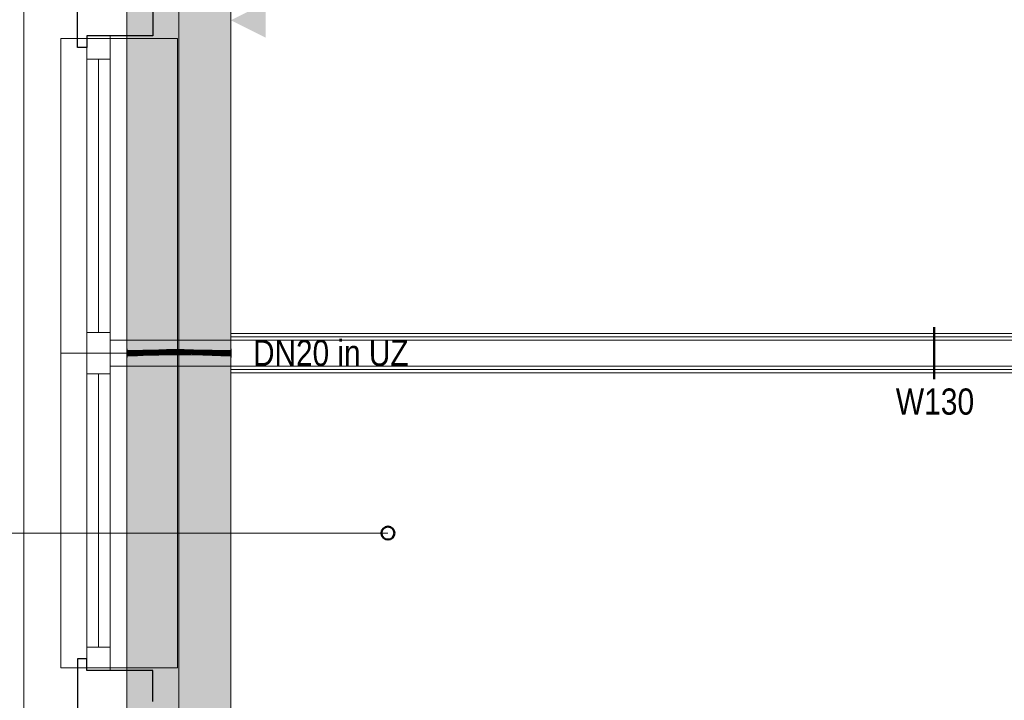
# Model space of a CAD drawing. Extents: x -1920 to 300, y 62 to 656.
# Tile 44 of 60: x -1822 to -1784, y 381 to 407. Entities that reach past the tile are written whole.
import ezdxf
from ezdxf.lldxf.tags import DXFTag

# ---------------------------------------------------------------- set-up
doc = ezdxf.new("R2010")
doc.units = 0
doc.layers.get('0').update_dxf_attribs({"lineweight": 35})
for name, color, linetype, lineweight, true_color in [('00 -Bauelemente -Dämmung innen', 7, 'Continuous', 9, 0xff7fe6), ('00 -Bauelemente -Gipskarton', 7, 'Continuous', 9, 0xff7fe6), ('00_Beschriftung UZ', 3, 'Continuous', 13, 0x00ff00), ('30 -33 Aussenwände- 7 Fassade_ Elemente', 7, 'Continuous', 9, 0x00aacc), ('30 -34 Innenwände- 2 nichttragend', 7, 'Continuous', 18, 0xff7fe6), ('30 -35 Decken- 1 Konstruktion-Träger- Stahlbeton', 7, 'grob-A06G9HJG8I', 13, 0x33aa00), ('70 -75 Raumstempel-2 Verweislinie', 1, 'Continuous', 9, 0xff0000), ('E_Leerrohr 20', 7, 'Continuous', 13, 0xcc0099), ('E_Leerrohr 20-Shading', 7, 'Continuous', 13, 0xcc0099)]:
    doc.layers.add(name, color=color, linetype=linetype, lineweight=lineweight, true_color=true_color)
for name, color, linetype, lineweight in [('70 -71 Achsen- 1 Gebäudeachsen', 7, 'STRICHPUNKT2-A06G9HJF8I', 18), ('70 -75 Raumstempel- 3 Wandstempel', 7, 'Continuous', 50), ('Detailelementbeschriftung', 7, 'Continuous', 9)]:
    doc.layers.add(name, color=color, linetype=linetype, lineweight=lineweight)
doc.layers.add('iwb_Schraffur_Unterzug', color=7, linetype='Continuous', lineweight=5, true_color=0xffffcc, plot=False)
doc.styles.get("Standard").update_dxf_attribs({"font": 'ARIALN.TTF'})
tags = doc.linetypes.add('grob-A06G9HJG8I', pattern=[14, 3, -8, 3]).pattern_tags.tags
tags[8:9] = [DXFTag(74, 4), DXFTag(75, 0), DXFTag(340, '0'), DXFTag(46, 0.0), DXFTag(50, 0.0), DXFTag(44, 0.0), DXFTag(45, 0.0)]
tags[6:7] = [DXFTag(74, 4), DXFTag(75, 0), DXFTag(340, '0'), DXFTag(46, 0.0), DXFTag(50, 0.0), DXFTag(44, 0.0), DXFTag(45, 0.0)]
tags[4:5] = [DXFTag(74, 4), DXFTag(75, 0), DXFTag(340, '0'), DXFTag(46, 0.0), DXFTag(50, 0.0), DXFTag(44, 0.0), DXFTag(45, 0.0)]
tags = doc.linetypes.add('STRICHPUNKT2', pattern=[12.7, 6.35, -3.175, 0, -3.175]).pattern_tags.tags
tags[10:11] = [DXFTag(74, 4), DXFTag(75, 0), DXFTag(340, '0'), DXFTag(46, 0.0), DXFTag(50, 0.0), DXFTag(44, 0.0), DXFTag(45, 0.0)]
tags[8:9] = [DXFTag(74, 4), DXFTag(75, 0), DXFTag(340, '0'), DXFTag(46, 0.0), DXFTag(50, 0.0), DXFTag(44, 0.0), DXFTag(45, 0.0)]
tags[6:7] = [DXFTag(74, 4), DXFTag(75, 0), DXFTag(340, '0'), DXFTag(46, 0.0), DXFTag(50, 0.0), DXFTag(44, 0.0), DXFTag(45, 0.0)]
tags[4:5] = [DXFTag(74, 4), DXFTag(75, 0), DXFTag(340, '0'), DXFTag(46, 0.0), DXFTag(50, 0.0), DXFTag(44, 0.0), DXFTag(45, 0.0)]
tags = doc.linetypes.add('STRICHPUNKT2-A06G9HJF8I', pattern=[12.7, 6.35, -3.175, 0, -3.175]).pattern_tags.tags
tags[10:11] = [DXFTag(74, 4), DXFTag(75, 0), DXFTag(340, '0'), DXFTag(46, 0.0), DXFTag(50, 0.0), DXFTag(44, 0.0), DXFTag(45, 0.0)]
tags[8:9] = [DXFTag(74, 4), DXFTag(75, 0), DXFTag(340, '0'), DXFTag(46, 0.0), DXFTag(50, 0.0), DXFTag(44, 0.0), DXFTag(45, 0.0)]
tags[6:7] = [DXFTag(74, 4), DXFTag(75, 0), DXFTag(340, '0'), DXFTag(46, 0.0), DXFTag(50, 0.0), DXFTag(44, 0.0), DXFTag(45, 0.0)]
tags[4:5] = [DXFTag(74, 4), DXFTag(75, 0), DXFTag(340, '0'), DXFTag(46, 0.0), DXFTag(50, 0.0), DXFTag(44, 0.0), DXFTag(45, 0.0)]

# ---------------------------------------------------------------- blocks, each defined once
blk = doc.blocks.new('Shading-A06G9GYZ8I', base_point=(-1816.303, 394.403))
at = {"layer": 'E_Leerrohr 20-Shading', "color": 223, "true_color": 0xc67fb4}
for points in [[(-1817.521, 394.466), (-1817.522, 394.495), (-1817.825, 394.465), (-1817.825, 394.492)], [(-1817.825, 394.464), (-1817.825, 394.463), (-1817.521, 394.466)], [(-1817.825, 394.292), (-1817.519, 394.297), (-1817.825, 394.322), (-1817.519, 394.324)], [(-1817.218, 394.473), (-1817.219, 394.502), (-1817.521, 394.466), (-1817.522, 394.495)], [(-1817.521, 394.466), (-1817.218, 394.472), (-1817.521, 394.466), (-1817.218, 394.473)], [(-1817.214, 394.302), (-1817.214, 394.331), (-1817.519, 394.295), (-1817.519, 394.324)], [(-1816.914, 394.481), (-1816.915, 394.511), (-1817.218, 394.472), (-1817.219, 394.502)], [(-1816.909, 394.311), (-1816.91, 394.34), (-1817.214, 394.302), (-1817.214, 394.331)], [(-1816.915, 394.511), (-1816.914, 394.481), (-1816.694, 394.517), (-1816.694, 394.509)], [(-1816.694, 394.509), (-1816.914, 394.481), (-1816.694, 394.488)], [(-1816.909, 394.311), (-1816.692, 394.317), (-1816.91, 394.34), (-1816.693, 394.346)], [(-1816.694, 394.509), (-1816.61, 394.52), (-1816.694, 394.517)], [(-1816.609, 394.493), (-1816.61, 394.52), (-1816.694, 394.489), (-1816.694, 394.509)], [(-1816.609, 394.491), (-1816.609, 394.493), (-1816.694, 394.488), (-1816.694, 394.489)], [(-1816.694, 394.488), (-1816.609, 394.49), (-1816.609, 394.491)], [(-1816.693, 394.346), (-1816.693, 394.334), (-1816.606, 394.349), (-1816.605, 394.339)], [(-1816.693, 394.334), (-1816.692, 394.317), (-1816.605, 394.339), (-1816.605, 394.32)], [(-1816.305, 394.506), (-1816.305, 394.527), (-1816.609, 394.493), (-1816.61, 394.52)], [(-1816.609, 394.491), (-1816.305, 394.5), (-1816.609, 394.493), (-1816.305, 394.506)], [(-1816.609, 394.49), (-1816.305, 394.498), (-1816.609, 394.491), (-1816.305, 394.5)], [(-1816.302, 394.352), (-1816.302, 394.356), (-1816.605, 394.339), (-1816.606, 394.349)], [(-1816.605, 394.32), (-1816.301, 394.327), (-1816.605, 394.339), (-1816.302, 394.352)], [(-1815.999, 394.512), (-1815.999, 394.531), (-1816.305, 394.506), (-1816.305, 394.527)], [(-1816.305, 394.5), (-1815.999, 394.506), (-1816.305, 394.506), (-1815.999, 394.512)], [(-1816.305, 394.498), (-1815.999, 394.502), (-1816.305, 394.5), (-1815.999, 394.506)], [(-1815.999, 394.358), (-1815.999, 394.36), (-1816.302, 394.352), (-1816.302, 394.356)], [(-1816.301, 394.327), (-1815.999, 394.331), (-1816.302, 394.352), (-1815.999, 394.358)], [(-1815.999, 394.512), (-1815.816, 394.511), (-1815.999, 394.531), (-1815.816, 394.53)], [(-1815.999, 394.506), (-1815.636, 394.505), (-1815.999, 394.512), (-1815.636, 394.51)], [(-1815.999, 394.502), (-1815.636, 394.5), (-1815.999, 394.506), (-1815.636, 394.505)], [(-1815.999, 394.36), (-1815.999, 394.358), (-1815.819, 394.359), (-1815.819, 394.357)], [(-1815.999, 394.358), (-1815.999, 394.331), (-1815.819, 394.357), (-1815.819, 394.33)], [(-1815.819, 394.359), (-1815.819, 394.357), (-1815.637, 394.357), (-1815.637, 394.355)], [(-1815.637, 394.359), (-1815.819, 394.359), (-1815.637, 394.357), (-1815.819, 394.359)], [(-1815.819, 394.357), (-1815.819, 394.33), (-1815.637, 394.355), (-1815.638, 394.329)], [(-1815.816, 394.511), (-1815.636, 394.51), (-1815.816, 394.53), (-1815.635, 394.529)], [(-1815.638, 394.329), (-1815.276, 394.323), (-1815.637, 394.355), (-1815.276, 394.345)], [(-1815.276, 394.345), (-1815.276, 394.352), (-1815.637, 394.355), (-1815.637, 394.359)], [(-1815.273, 394.498), (-1815.272, 394.523), (-1815.636, 394.51), (-1815.635, 394.529)], [(-1815.636, 394.505), (-1815.273, 394.497), (-1815.636, 394.51), (-1815.273, 394.498)], [(-1815.636, 394.5), (-1815.273, 394.493), (-1815.636, 394.505), (-1815.273, 394.497)], [(-1814.915, 394.313), (-1814.914, 394.342), (-1815.276, 394.323), (-1815.276, 394.352)], [(-1814.91, 394.486), (-1814.909, 394.513), (-1815.273, 394.497), (-1815.272, 394.523)], [(-1815.273, 394.497), (-1815.273, 394.493), (-1815.208, 394.495), (-1815.023, 394.487)], [(-1815.208, 394.495), (-1815.055, 394.488), (-1814.91, 394.486), (-1814.91, 394.484)], [(-1814.552, 394.303), (-1814.551, 394.333), (-1814.915, 394.313), (-1814.914, 394.342)], [(-1814.548, 394.475), (-1814.547, 394.503), (-1814.91, 394.486), (-1814.909, 394.513)], [(-1814.91, 394.484), (-1814.548, 394.474), (-1814.91, 394.486), (-1814.548, 394.475)], [(-1814.189, 394.296), (-1814.188, 394.325), (-1814.552, 394.303), (-1814.551, 394.333)], [(-1814.186, 394.466), (-1814.186, 394.496), (-1814.548, 394.475), (-1814.547, 394.503)], [(-1814.548, 394.474), (-1814.186, 394.466), (-1814.548, 394.475)], [(-1813.825, 394.292), (-1813.825, 394.322), (-1814.189, 394.296), (-1814.188, 394.325)], [(-1813.825, 394.463), (-1813.825, 394.492), (-1814.186, 394.466), (-1814.186, 394.496)], [(-1817.825, 394.292), (-1817.519, 394.295), (-1817.519, 394.297)]]:
    blk.add_solid(points, dxfattribs=at)
at = {"layer": 'E_Leerrohr 20-Shading', "color": 231, "true_color": 0xe17fc9}
for points in [[(-1817.52, 394.395), (-1817.521, 394.466), (-1817.825, 394.392), (-1817.825, 394.463)], [(-1817.667, 394.393), (-1817.52, 394.395), (-1817.825, 394.392)], [(-1817.825, 394.39), (-1817.667, 394.393), (-1817.825, 394.392)], [(-1817.825, 394.39), (-1817.825, 394.388), (-1817.731, 394.392), (-1817.646, 394.391)], [(-1817.586, 394.376), (-1817.646, 394.391), (-1817.825, 394.378), (-1817.825, 394.388)], [(-1817.52, 394.359), (-1817.586, 394.376), (-1817.825, 394.363), (-1817.825, 394.378)], [(-1817.825, 394.363), (-1817.825, 394.322), (-1817.52, 394.359), (-1817.519, 394.324)], [(-1817.731, 394.392), (-1817.646, 394.391), (-1817.667, 394.393), (-1817.553, 394.393)], [(-1817.553, 394.393), (-1817.52, 394.394), (-1817.667, 394.393), (-1817.52, 394.395)], [(-1817.52, 394.394), (-1817.646, 394.391), (-1817.52, 394.391)], [(-1817.52, 394.391), (-1817.646, 394.391), (-1817.52, 394.376), (-1817.586, 394.376)], [(-1817.586, 394.376), (-1817.52, 394.359), (-1817.52, 394.376)], [(-1817.216, 394.402), (-1817.218, 394.472), (-1817.52, 394.395), (-1817.521, 394.466)], [(-1817.216, 394.395), (-1817.216, 394.402), (-1817.52, 394.393), (-1817.52, 394.394)], [(-1817.216, 394.402), (-1817.216, 394.402), (-1817.52, 394.394), (-1817.52, 394.395)], [(-1817.216, 394.386), (-1817.216, 394.395), (-1817.52, 394.391), (-1817.52, 394.393)], [(-1817.216, 394.386), (-1817.52, 394.391), (-1817.215, 394.373), (-1817.52, 394.376)], [(-1817.52, 394.376), (-1817.52, 394.359), (-1817.215, 394.373), (-1817.215, 394.355)], [(-1817.52, 394.359), (-1817.519, 394.324), (-1817.215, 394.355), (-1817.214, 394.331)], [(-1816.912, 394.411), (-1816.914, 394.481), (-1817.216, 394.402), (-1817.218, 394.472)], [(-1817.216, 394.401), (-1817.067, 394.396), (-1816.912, 394.411), (-1816.911, 394.398)], [(-1817.216, 394.401), (-1816.912, 394.411), (-1817.216, 394.402)], [(-1817.067, 394.396), (-1817.216, 394.401), (-1817.216, 394.395)], [(-1816.911, 394.392), (-1817.067, 394.396), (-1817.216, 394.386), (-1817.216, 394.395)], [(-1816.911, 394.392), (-1817.216, 394.386), (-1816.911, 394.38)], [(-1816.911, 394.38), (-1817.216, 394.386), (-1816.911, 394.369), (-1817.215, 394.373)], [(-1817.215, 394.373), (-1817.215, 394.355), (-1816.911, 394.369), (-1816.91, 394.35)], [(-1817.214, 394.331), (-1816.91, 394.34), (-1817.215, 394.355), (-1816.91, 394.35)], [(-1817.067, 394.396), (-1816.911, 394.392), (-1816.911, 394.398)], [(-1816.912, 394.411), (-1816.693, 394.417), (-1816.914, 394.481), (-1816.694, 394.488)], [(-1816.743, 394.399), (-1816.693, 394.417), (-1816.911, 394.398), (-1816.912, 394.411)], [(-1816.777, 394.387), (-1816.743, 394.399), (-1816.911, 394.392), (-1816.911, 394.398)], [(-1816.777, 394.387), (-1816.911, 394.392), (-1816.804, 394.377), (-1816.911, 394.38)], [(-1816.804, 394.377), (-1816.911, 394.38), (-1816.83, 394.368), (-1816.911, 394.369)], [(-1816.911, 394.369), (-1816.91, 394.35), (-1816.83, 394.368), (-1816.883, 394.349)], [(-1816.91, 394.35), (-1816.91, 394.34), (-1816.883, 394.349)], [(-1816.883, 394.349), (-1816.91, 394.34), (-1816.693, 394.346)], [(-1816.88, 394.351), (-1816.883, 394.349), (-1816.611, 394.353), (-1816.606, 394.349)], [(-1816.606, 394.349), (-1816.883, 394.349), (-1816.693, 394.346)], [(-1816.628, 394.366), (-1816.83, 394.368), (-1816.611, 394.353), (-1816.88, 394.351)], [(-1816.804, 394.377), (-1816.83, 394.368), (-1816.638, 394.374), (-1816.628, 394.366)], [(-1816.638, 394.374), (-1816.65, 394.383), (-1816.804, 394.377), (-1816.777, 394.387)], [(-1816.777, 394.387), (-1816.65, 394.383), (-1816.743, 394.399), (-1816.671, 394.4)], [(-1816.671, 394.4), (-1816.693, 394.417), (-1816.743, 394.399)], [(-1816.694, 394.488), (-1816.694, 394.486), (-1816.609, 394.49), (-1816.609, 394.484)], [(-1816.694, 394.486), (-1816.693, 394.417), (-1816.609, 394.484), (-1816.608, 394.42)], [(-1816.607, 394.418), (-1816.608, 394.42), (-1816.693, 394.417)], [(-1816.607, 394.4), (-1816.607, 394.418), (-1816.671, 394.4), (-1816.693, 394.417)], [(-1816.607, 394.397), (-1816.607, 394.4), (-1816.67, 394.399), (-1816.671, 394.4)], [(-1816.65, 394.383), (-1816.606, 394.382), (-1816.67, 394.399), (-1816.607, 394.397)], [(-1816.606, 394.382), (-1816.65, 394.383), (-1816.606, 394.373), (-1816.638, 394.374)], [(-1816.606, 394.373), (-1816.638, 394.374), (-1816.606, 394.366), (-1816.628, 394.366)], [(-1816.606, 394.366), (-1816.628, 394.366), (-1816.606, 394.353), (-1816.611, 394.353)], [(-1816.611, 394.353), (-1816.606, 394.349), (-1816.606, 394.353)], [(-1816.304, 394.479), (-1816.305, 394.498), (-1816.609, 394.484), (-1816.609, 394.49)], [(-1816.608, 394.42), (-1816.303, 394.427), (-1816.609, 394.484), (-1816.304, 394.479)], [(-1816.303, 394.42), (-1816.303, 394.427), (-1816.607, 394.418), (-1816.608, 394.42)], [(-1816.303, 394.42), (-1816.607, 394.418), (-1816.303, 394.403), (-1816.607, 394.4)], [(-1816.303, 394.403), (-1816.607, 394.4), (-1816.302, 394.385), (-1816.607, 394.397)], [(-1816.607, 394.397), (-1816.606, 394.382), (-1816.302, 394.385), (-1816.302, 394.372)], [(-1816.302, 394.372), (-1816.606, 394.382), (-1816.302, 394.368), (-1816.606, 394.373)], [(-1816.302, 394.368), (-1816.606, 394.373), (-1816.302, 394.363), (-1816.606, 394.366)], [(-1816.302, 394.363), (-1816.606, 394.366), (-1816.302, 394.356), (-1816.606, 394.353)], [(-1816.606, 394.353), (-1816.606, 394.349), (-1816.302, 394.356)], [(-1815.999, 394.476), (-1815.999, 394.502), (-1816.304, 394.479), (-1816.305, 394.498)], [(-1816.304, 394.479), (-1816.303, 394.428), (-1815.999, 394.476), (-1815.999, 394.434)], [(-1816.303, 394.428), (-1816.303, 394.427), (-1815.999, 394.434), (-1815.999, 394.431)], [(-1815.999, 394.421), (-1815.999, 394.431), (-1816.303, 394.42), (-1816.303, 394.427)], [(-1815.999, 394.421), (-1816.303, 394.42), (-1815.999, 394.404), (-1816.303, 394.403)], [(-1815.999, 394.404), (-1816.303, 394.403), (-1815.999, 394.374), (-1816.302, 394.385)], [(-1815.999, 394.374), (-1816.302, 394.385), (-1815.999, 394.367), (-1816.302, 394.374)], [(-1816.302, 394.374), (-1816.302, 394.372), (-1815.999, 394.367), (-1815.999, 394.364)], [(-1816.067, 394.366), (-1816.302, 394.372), (-1816.302, 394.368)], [(-1816.11, 394.361), (-1815.999, 394.364), (-1816.302, 394.368), (-1816.067, 394.366)], [(-1816.11, 394.361), (-1816.302, 394.368), (-1816.302, 394.363)], [(-1816.302, 394.356), (-1816.11, 394.361), (-1816.302, 394.363)], [(-1815.999, 394.36), (-1816.11, 394.361), (-1816.302, 394.356)], [(-1815.999, 394.36), (-1815.999, 394.364), (-1816.11, 394.361)], [(-1815.636, 394.477), (-1815.636, 394.5), (-1815.999, 394.476), (-1815.999, 394.502)], [(-1815.999, 394.476), (-1815.999, 394.431), (-1815.817, 394.477), (-1815.817, 394.43)], [(-1815.999, 394.421), (-1815.817, 394.43), (-1815.999, 394.431)], [(-1815.817, 394.43), (-1815.999, 394.421), (-1815.818, 394.42)], [(-1815.898, 394.404), (-1815.999, 394.421), (-1815.999, 394.404)], [(-1815.818, 394.42), (-1815.999, 394.421), (-1815.818, 394.404), (-1815.898, 394.404)], [(-1815.999, 394.374), (-1815.898, 394.404), (-1815.999, 394.404)], [(-1815.999, 394.374), (-1815.741, 394.366), (-1815.898, 394.404), (-1815.681, 394.366)], [(-1815.999, 394.374), (-1815.999, 394.367), (-1815.666, 394.364), (-1815.637, 394.359)], [(-1815.999, 394.367), (-1815.999, 394.364), (-1815.637, 394.359)], [(-1815.637, 394.359), (-1815.999, 394.364), (-1815.819, 394.359)], [(-1815.999, 394.364), (-1815.999, 394.36), (-1815.819, 394.359)], [(-1815.637, 394.366), (-1815.637, 394.403), (-1815.681, 394.366), (-1815.898, 394.404)], [(-1815.817, 394.43), (-1815.818, 394.42), (-1815.637, 394.428), (-1815.637, 394.419)], [(-1815.637, 394.403), (-1815.637, 394.419), (-1815.818, 394.404), (-1815.818, 394.42)], [(-1815.817, 394.43), (-1815.637, 394.429), (-1815.817, 394.477), (-1815.636, 394.477)], [(-1815.637, 394.428), (-1815.637, 394.429), (-1815.817, 394.43)], [(-1815.741, 394.366), (-1815.666, 394.364), (-1815.681, 394.366)], [(-1815.637, 394.363), (-1815.637, 394.366), (-1815.666, 394.364), (-1815.681, 394.366)], [(-1815.666, 394.364), (-1815.637, 394.359), (-1815.637, 394.363)], [(-1815.636, 394.477), (-1815.637, 394.429), (-1815.273, 394.482), (-1815.274, 394.425)], [(-1815.274, 394.421), (-1815.274, 394.423), (-1815.637, 394.428), (-1815.637, 394.429)], [(-1815.637, 394.429), (-1815.274, 394.423), (-1815.274, 394.425)], [(-1815.637, 394.419), (-1815.275, 394.414), (-1815.637, 394.428), (-1815.274, 394.421)], [(-1815.637, 394.419), (-1815.637, 394.403), (-1815.275, 394.414), (-1815.275, 394.401)], [(-1815.275, 394.371), (-1815.275, 394.401), (-1815.637, 394.366), (-1815.637, 394.403)], [(-1815.276, 394.352), (-1815.275, 394.371), (-1815.637, 394.363), (-1815.637, 394.366)], [(-1815.273, 394.482), (-1815.273, 394.493), (-1815.636, 394.477), (-1815.636, 394.5)], [(-1815.275, 394.371), (-1815.276, 394.352), (-1814.913, 394.378), (-1814.914, 394.342)], [(-1815.275, 394.414), (-1814.912, 394.407), (-1815.274, 394.421), (-1814.912, 394.412)], [(-1815.275, 394.414), (-1815.275, 394.401), (-1814.912, 394.407), (-1814.912, 394.398)], [(-1814.912, 394.398), (-1815.275, 394.401), (-1814.913, 394.378), (-1815.275, 394.371)], [(-1815.274, 394.423), (-1815.023, 394.487), (-1815.273, 394.482)], [(-1815.274, 394.423), (-1814.912, 394.413), (-1815.023, 394.487), (-1814.91, 394.484)], [(-1814.912, 394.412), (-1814.912, 394.413), (-1815.274, 394.421), (-1815.274, 394.423)], [(-1815.023, 394.487), (-1815.273, 394.493), (-1815.273, 394.482)], [(-1814.913, 394.378), (-1814.914, 394.342), (-1814.55, 394.385), (-1814.551, 394.333)], [(-1814.55, 394.396), (-1814.912, 394.398), (-1814.55, 394.385), (-1814.913, 394.378)], [(-1814.549, 394.403), (-1814.548, 394.474), (-1814.912, 394.413), (-1814.91, 394.484)], [(-1814.55, 394.401), (-1814.549, 394.403), (-1814.912, 394.407), (-1814.912, 394.413)], [(-1814.912, 394.407), (-1814.912, 394.398), (-1814.55, 394.401), (-1814.55, 394.396)], [(-1814.55, 394.385), (-1814.551, 394.333), (-1814.187, 394.39), (-1814.188, 394.325)], [(-1814.187, 394.396), (-1814.549, 394.403), (-1814.55, 394.401)], [(-1814.55, 394.401), (-1814.55, 394.396), (-1814.187, 394.396), (-1814.187, 394.393)], [(-1814.187, 394.393), (-1814.55, 394.396), (-1814.187, 394.39), (-1814.55, 394.385)], [(-1814.187, 394.396), (-1814.186, 394.466), (-1814.549, 394.403), (-1814.548, 394.474)], [(-1814.187, 394.39), (-1814.188, 394.325), (-1813.825, 394.392), (-1813.825, 394.322)], [(-1813.825, 394.392), (-1813.825, 394.463), (-1814.187, 394.396), (-1814.186, 394.466)], [(-1813.825, 394.392), (-1814.187, 394.396), (-1814.187, 394.393)], [(-1814.187, 394.393), (-1814.187, 394.39), (-1813.825, 394.392)]]:
    blk.add_solid(points, dxfattribs=at)
blk = doc.blocks.new('Shading-A06G9GZ18I', base_point=(-1813.825, 394.392))
at = {"layer": 'E_Leerrohr 20-Shading', "color": 213, "true_color": 0xd67fc0}
for points in [[(-1814.219, 394.492), (-1814.219, 394.392), (-1813.825, 394.492), (-1813.825, 394.392)], [(-1813.825, 394.392), (-1814.219, 394.392), (-1813.825, 394.292), (-1814.219, 394.298)], [(-1813.819, 394.557), (-1813.825, 394.557), (-1813.819, 394.503), (-1813.825, 394.503)], [(-1813.825, 394.503), (-1813.825, 394.392), (-1813.819, 394.503), (-1813.819, 394.392)], [(-1813.819, 394.392), (-1813.825, 394.392), (-1813.819, 394.346), (-1813.825, 394.346)], [(-1813.819, 394.346), (-1813.825, 394.346), (-1813.819, 394.338), (-1813.825, 394.338)], [(-1813.825, 394.338), (-1813.825, 394.227), (-1813.819, 394.338), (-1813.819, 394.227)], [(-1814.219, 394.298), (-1814.219, 394.292), (-1813.825, 394.292)]]:
    blk.add_solid(points, dxfattribs=at)
blk = doc.blocks.new('Shading-A06G9GZ38I', base_point=(-1817.825, 394.477))
at = {"layer": 'E_Leerrohr 20-Shading', "color": 213, "true_color": 0xd67fc0}
for points in [[(-1817.825, 394.51), (-1817.825, 394.557), (-1817.831, 394.51), (-1817.831, 394.557)], [(-1817.831, 394.51), (-1817.831, 394.506), (-1817.825, 394.51), (-1817.825, 394.506)], [(-1817.831, 394.506), (-1817.831, 394.479), (-1817.825, 394.506), (-1817.825, 394.479)], [(-1817.831, 394.392), (-1817.825, 394.392), (-1817.831, 394.479), (-1817.825, 394.479)], [(-1817.825, 394.37), (-1817.825, 394.392), (-1817.831, 394.37), (-1817.831, 394.392)], [(-1817.831, 394.357), (-1817.825, 394.357), (-1817.831, 394.37), (-1817.825, 394.37)], [(-1817.831, 394.357), (-1817.831, 394.344), (-1817.825, 394.357), (-1817.825, 394.344)], [(-1817.825, 394.344), (-1817.831, 394.344), (-1817.825, 394.323), (-1817.831, 394.323)], [(-1817.831, 394.323), (-1817.831, 394.227), (-1817.825, 394.323), (-1817.825, 394.227)], [(-1817.784, 394.479), (-1817.825, 394.492), (-1817.825, 394.477)], [(-1817.825, 394.492), (-1817.784, 394.479), (-1817.521, 394.492)], [(-1817.825, 394.477), (-1817.825, 394.408), (-1817.784, 394.479), (-1817.554, 394.404)], [(-1817.825, 394.408), (-1817.825, 394.399), (-1817.554, 394.404), (-1817.52, 394.392)], [(-1817.548, 394.393), (-1817.825, 394.399), (-1817.641, 394.392), (-1817.825, 394.395)], [(-1817.825, 394.395), (-1817.825, 394.392), (-1817.641, 394.392)], [(-1817.825, 394.39), (-1817.825, 394.351), (-1817.52, 394.392), (-1817.654, 394.348)], [(-1817.825, 394.39), (-1817.52, 394.392), (-1817.825, 394.391), (-1817.641, 394.392)], [(-1817.641, 394.392), (-1817.825, 394.392), (-1817.825, 394.391)], [(-1817.825, 394.351), (-1817.825, 394.292), (-1817.654, 394.348)], [(-1817.51, 394.297), (-1817.431, 394.345), (-1817.825, 394.292), (-1817.654, 394.348)], [(-1817.784, 394.479), (-1817.431, 394.492), (-1817.521, 394.492)], [(-1817.431, 394.492), (-1817.784, 394.479), (-1817.431, 394.402), (-1817.554, 394.404)], [(-1817.52, 394.392), (-1817.654, 394.348), (-1817.431, 394.392), (-1817.431, 394.345)], [(-1817.52, 394.392), (-1817.548, 394.393), (-1817.641, 394.392)], [(-1817.554, 394.404), (-1817.52, 394.392), (-1817.431, 394.402), (-1817.431, 394.392)], [(-1817.431, 394.3), (-1817.431, 394.345), (-1817.51, 394.297)], [(-1817.51, 394.297), (-1817.825, 394.292), (-1817.64, 394.292)], [(-1817.518, 394.292), (-1817.51, 394.297), (-1817.64, 394.292)], [(-1817.431, 394.297), (-1817.431, 394.3), (-1817.518, 394.292), (-1817.51, 394.297)], [(-1817.518, 394.292), (-1817.431, 394.292), (-1817.431, 394.297)]]:
    blk.add_solid(points, dxfattribs=at)
blk = doc.blocks.new('Referenz-A06G9HJH8I', base_point=(-1905.787, 86.892))
at = {"layer": '00 -Bauelemente -Dämmung innen', "color": 0, "linetype": 'Continuous', "ltscale": 0.13}
for p, q in [((-1813.831, 394.892), (-1760.231, 394.892)), ((-1813.831, 393.892), (-1760.231, 393.892))]:
    blk.add_line(p, q, dxfattribs=at)
at = {"layer": '00 -Bauelemente -Gipskarton', "color": 0, "linetype": 'Continuous', "ltscale": 0.13}
for p, q in [((-1813.831, 395.142), (-1760.481, 395.142)), ((-1813.831, 395.017), (-1760.356, 395.017)), ((-1813.831, 394.892), (-1760.231, 394.892)), ((-1813.831, 393.892), (-1760.231, 393.892)), ((-1813.831, 393.767), (-1760.356, 393.767)), ((-1813.831, 393.642), (-1760.481, 393.642))]:
    blk.add_line(p, q, dxfattribs=at)
at = {"layer": '00_Beschriftung UZ', "color": 0, "linetype": 'Continuous', "lineweight": 0, "ltscale": 0.13}
for points in [[(-1815.166, 406.526), (-1813.831, 407.192), (-1815.165, 407.862)], [(-1812.495, 406.526), (-1813.831, 407.192), (-1812.496, 407.862)]]:
    blk.add_solid(points, dxfattribs=at)
at = {"layer": '30 -33 Aussenwände- 7 Fassade_ Elemente', "color": 0, "linetype": 'Continuous', "ltscale": 0.13}
for p, q in [((-1821.801, 353.842), (-1821.801, 434.942)), ((-1813.831, 433.392), (-1813.831, 355.392)), ((-1819.381, 394.392), (-1819.381, 406.592)), ((-1819.381, 406.592), (-1818.481, 406.592)), ((-1818.481, 406.592), (-1818.481, 394.392)), ((-1819.381, 394.392), (-1818.481, 394.392)), ((-1819.381, 382.192), (-1819.381, 394.392)), ((-1818.481, 394.392), (-1818.481, 382.192)), ((-1818.481, 382.192), (-1819.381, 382.192))]:
    blk.add_line(p, q, dxfattribs=at)
at = {"layer": '30 -33 Aussenwände- 7 Fassade_ Elemente', "color": 0, "linetype": 'Continuous', "lineweight": -2, "ltscale": 0.25}
for p, q in [((-1819.731, 406.142), (-1819.731, 408.242)), ((-1816.831, 407.792), (-1816.831, 406.592)), ((-1816.831, 406.592), (-1819.381, 406.592)), ((-1819.381, 406.592), (-1819.381, 406.142)), ((-1819.381, 406.142), (-1819.731, 406.142)), ((-1819.731, 382.642), (-1819.731, 380.542)), ((-1819.381, 382.642), (-1819.731, 382.642)), ((-1819.381, 382.192), (-1819.381, 382.642)), ((-1816.831, 382.192), (-1819.381, 382.192)), ((-1816.831, 380.992), (-1816.831, 382.192))]:
    blk.add_line(p, q, dxfattribs=at)
at = {"layer": '30 -33 Aussenwände- 7 Fassade_ Elemente', "color": 0}
for p, q in [((-1820.381, 406.492), (-1819.381, 406.492)), ((-1820.381, 394.392), (-1820.381, 406.492)), ((-1818.481, 406.492), (-1819.381, 406.492)), ((-1819.381, 406.492), (-1819.381, 405.692)), ((-1818.481, 405.692), (-1818.481, 406.492)), ((-1815.881, 406.492), (-1818.481, 406.492)), ((-1815.881, 394.392), (-1815.881, 406.492)), ((-1819.381, 395.192), (-1819.381, 405.692)), ((-1819.381, 405.692), (-1818.481, 405.692)), ((-1818.931, 405.692), (-1818.931, 395.192)), ((-1818.481, 405.692), (-1818.481, 395.192)), ((-1818.481, 395.192), (-1819.381, 395.192)), ((-1819.381, 394.392), (-1819.381, 395.192)), ((-1818.481, 395.192), (-1818.481, 394.392)), ((-1819.381, 394.392), (-1820.381, 394.392)), ((-1820.381, 382.292), (-1820.381, 394.392)), ((-1819.381, 394.392), (-1819.381, 393.592)), ((-1818.481, 394.392), (-1819.381, 394.392)), ((-1818.481, 393.592), (-1818.481, 394.392)), ((-1818.481, 394.392), (-1815.881, 394.392)), ((-1815.881, 382.292), (-1815.881, 394.392)), ((-1819.381, 383.092), (-1819.381, 393.592)), ((-1819.381, 393.592), (-1818.481, 393.592)), ((-1818.931, 393.592), (-1818.931, 383.092)), ((-1818.481, 393.592), (-1818.481, 383.092)), ((-1818.481, 383.092), (-1819.381, 383.092)), ((-1819.381, 382.292), (-1819.381, 383.092)), ((-1818.481, 383.092), (-1818.481, 382.292)), ((-1819.381, 382.292), (-1820.381, 382.292)), ((-1818.481, 382.292), (-1819.381, 382.292)), ((-1818.481, 382.292), (-1815.881, 382.292))]:
    blk.add_line(p, q, dxfattribs=at)
at = {"layer": '30 -33 Aussenwände- 7 Fassade_ Elemente', "color": 0, "linetype": 'Continuous', "lineweight": 18, "ltscale": 0.18}
for p, q in [((-1819.381, 405.692), (-1819.381, 406.592)), ((-1819.381, 406.592), (-1818.481, 406.592)), ((-1818.481, 406.592), (-1818.481, 405.692)), ((-1818.481, 405.692), (-1819.381, 405.692)), ((-1818.931, 405.692), (-1818.931, 395.192)), ((-1819.381, 394.392), (-1819.381, 395.192)), ((-1819.381, 395.192), (-1818.481, 395.192)), ((-1818.481, 395.192), (-1818.481, 394.392)), ((-1818.481, 394.892), (-1813.831, 394.892)), ((-1818.481, 393.892), (-1818.481, 394.892)), ((-1813.831, 394.892), (-1813.831, 393.892)), ((-1819.381, 394.392), (-1818.481, 394.392)), ((-1819.381, 393.592), (-1819.381, 394.392)), ((-1818.481, 394.392), (-1818.481, 393.592)), ((-1818.481, 393.592), (-1819.381, 393.592)), ((-1818.931, 393.592), (-1818.931, 383.092)), ((-1813.831, 393.892), (-1818.481, 393.892)), ((-1819.381, 382.192), (-1819.381, 383.092)), ((-1819.381, 383.092), (-1818.481, 383.092)), ((-1818.481, 383.092), (-1818.481, 382.192)), ((-1818.481, 382.192), (-1819.381, 382.192))]:
    blk.add_line(p, q, dxfattribs=at)
at = {"layer": '30 -34 Innenwände- 2 nichttragend', "color": 0, "linetype": 'Continuous', "ltscale": 0.18}
for p, q in [((-1813.831, 393.642), (-1813.831, 395.142)), ((-1813.831, 395.142), (-1760.481, 395.142)), ((-1813.831, 393.642), (-1760.481, 393.642))]:
    blk.add_line(p, q, dxfattribs=at)
at = {"layer": '30 -35 Decken- 1 Konstruktion-Träger- Stahlbeton', "color": 0}
for p, q in [((-1817.831, 433.642), (-1817.831, 242.642)), ((-1813.831, 433.642), (-1813.831, 242.642))]:
    blk.add_line(p, q, dxfattribs=at)
at = {"layer": '70 -71 Achsen- 1 Gebäudeachsen', "color": 0, "linetype": 'STRICHPUNKT2-A06G9HJF8I', "ltscale": 0.18}
blk.add_line((-1815.831, 590.612), (-1815.831, 90.892), dxfattribs=at)
at = {"layer": '70 -75 Raumstempel- 3 Wandstempel', "color": 0, "linetype": 'Continuous', "ltscale": 0.5}
blk.add_line((-1786.781, 393.392), (-1786.781, 395.392), dxfattribs=at)
at = {"layer": '70 -75 Raumstempel-2 Verweislinie', "color": 0}
blk.add_line((-1843.919, 387.474), (-1807.79, 387.474), dxfattribs=at)
at = {"layer": '70 -75 Raumstempel-2 Verweislinie', "color": 0, "linetype": 'ByBlock', "lineweight": 50, "ltscale": 0.5}
blk.add_circle((-1807.79, 387.474), 0.25, dxfattribs=at)
at = {"layer": '70 -75 Raumstempel- 3 Wandstempel', "color": 0, "linetype": 'Continuous', "ltscale": 0.5, "insert": (-1788.252, 393.035), "char_height": 1.00689, "attachment_point": 1}
blk.add_mtext('{\\fArial Narrow;W130}', dxfattribs=at)
blk = doc.blocks.new('Referenz-A06G9HJJ8I', base_point=(-1817.831, 154.592))
at = {"layer": 'iwb_Schraffur_Unterzug', "linetype": 'Continuous', "ltscale": 0.13}
blk.add_solid([(-1817.831, 242.642), (-1817.831, 546.142), (-1813.831, 242.642), (-1813.831, 546.142)], dxfattribs=at)
blk = doc.blocks.new('Flexrohr-A06G9ICL8I', base_point=(-1817.825, 394.292))
at = {"color": 0, "linetype": 'ByBlock', "lineweight": -2, "ltscale": 0.13}
for p, q in [((-1817.522, 394.495), (-1817.825, 394.492)), ((-1817.825, 394.492), (-1817.825, 394.292)), ((-1817.824, 394.486), (-1817.824, 394.298)), ((-1817.625, 394.488), (-1817.623, 394.3)), ((-1817.219, 394.502), (-1817.522, 394.495)), ((-1817.426, 394.491), (-1817.422, 394.303)), ((-1817.226, 394.496), (-1817.221, 394.308)), ((-1816.915, 394.511), (-1817.219, 394.502)), ((-1817.027, 394.501), (-1817.021, 394.313)), ((-1816.61, 394.52), (-1816.915, 394.511)), ((-1816.605, 394.32), (-1816.909, 394.311)), ((-1816.827, 394.507), (-1816.821, 394.319)), ((-1816.627, 394.513), (-1816.622, 394.325)), ((-1816.305, 394.527), (-1816.61, 394.52)), ((-1816.301, 394.327), (-1816.605, 394.32)), ((-1816.426, 394.518), (-1816.422, 394.33)), ((-1815.999, 394.531), (-1816.305, 394.527)), ((-1815.999, 394.331), (-1816.301, 394.327)), ((-1816.226, 394.522), (-1816.223, 394.334)), ((-1816.025, 394.525), (-1816.024, 394.337)), ((-1815.635, 394.529), (-1815.999, 394.531)), ((-1815.638, 394.329), (-1815.999, 394.331)), ((-1815.824, 394.524), (-1815.825, 394.336)), ((-1815.277, 394.323), (-1815.638, 394.329)), ((-1815.272, 394.523), (-1815.635, 394.529)), ((-1815.623, 394.523), (-1815.625, 394.335)), ((-1815.423, 394.519), (-1815.426, 394.331)), ((-1814.915, 394.313), (-1815.277, 394.323)), ((-1814.909, 394.513), (-1815.272, 394.523)), ((-1815.222, 394.515), (-1815.226, 394.327)), ((-1815.022, 394.51), (-1815.027, 394.322)), ((-1814.547, 394.503), (-1814.909, 394.513)), ((-1814.822, 394.505), (-1814.827, 394.317)), ((-1814.622, 394.499), (-1814.627, 394.311)), ((-1814.186, 394.496), (-1814.547, 394.503)), ((-1814.423, 394.495), (-1814.427, 394.307)), ((-1814.223, 394.49), (-1814.226, 394.302)), ((-1813.825, 394.492), (-1814.186, 394.496)), ((-1814.024, 394.488), (-1814.025, 394.3)), ((-1813.825, 394.492), (-1813.825, 394.292)), ((-1817.519, 394.295), (-1817.825, 394.292)), ((-1817.213, 394.302), (-1817.519, 394.295)), ((-1816.909, 394.311), (-1817.213, 394.302)), ((-1814.552, 394.303), (-1814.915, 394.313)), ((-1814.189, 394.296), (-1814.552, 394.303)), ((-1813.825, 394.292), (-1814.189, 394.296))]:
    blk.add_line(p, q, dxfattribs=at)
blk = doc.blocks.new('Einzeiliger Text-A06G9ICN8I', base_point=(-1812.98, 393.902))
at = {"color": 0, "lineweight": -2, "insert": (-1812.98, 394.902), "char_height": 1, "attachment_point": 1}
blk.add_mtext('{\\fArial Narrow;DN20 in UZ}', dxfattribs=at)
blk = doc.blocks.new('Enddeckel-A06G9ICP8I', base_point=(-1817.831, 394.227))
at = {"color": 0, "linetype": 'ByBlock', "lineweight": -2, "ltscale": 0.13}
for p, q in [((-1817.825, 394.557), (-1817.831, 394.557)), ((-1817.831, 394.461), (-1817.831, 394.557)), ((-1817.831, 394.324), (-1817.831, 394.461)), ((-1817.831, 394.227), (-1817.831, 394.324)), ((-1817.825, 394.461), (-1817.825, 394.557)), ((-1817.431, 394.492), (-1817.825, 394.492)), ((-1817.825, 394.434), (-1817.825, 394.492)), ((-1817.825, 394.324), (-1817.825, 394.461)), ((-1817.825, 394.351), (-1817.825, 394.434)), ((-1817.825, 394.292), (-1817.825, 394.351)), ((-1817.825, 394.227), (-1817.825, 394.324)), ((-1817.431, 394.434), (-1817.431, 394.492)), ((-1817.431, 394.351), (-1817.431, 394.434)), ((-1817.431, 394.292), (-1817.431, 394.351)), ((-1817.831, 394.227), (-1817.825, 394.227)), ((-1817.825, 394.292), (-1817.431, 394.292))]:
    blk.add_line(p, q, dxfattribs=at)
at = {"color": 0, "linetype": 'STRICHPUNKT2', "lineweight": 5, "ltscale": 0.13}
blk.add_line((-1817.825, 394.392), (-1817.431, 394.392), dxfattribs=at)
blk = doc.blocks.new('Enddeckel-A06G9ICR8I', base_point=(-1814.219, 394.227))
at = {"color": 0, "linetype": 'ByBlock', "lineweight": -2, "ltscale": 0.13}
for p, q in [((-1813.825, 394.492), (-1814.219, 394.492)), ((-1814.219, 394.492), (-1814.219, 394.434)), ((-1814.219, 394.434), (-1814.219, 394.351)), ((-1814.219, 394.351), (-1814.219, 394.292)), ((-1813.819, 394.557), (-1813.825, 394.557)), ((-1813.825, 394.557), (-1813.825, 394.461)), ((-1813.825, 394.492), (-1813.825, 394.434)), ((-1813.825, 394.461), (-1813.825, 394.324)), ((-1813.825, 394.434), (-1813.825, 394.351)), ((-1813.825, 394.351), (-1813.825, 394.292)), ((-1813.825, 394.324), (-1813.825, 394.227)), ((-1813.819, 394.557), (-1813.819, 394.461)), ((-1813.819, 394.461), (-1813.819, 394.324)), ((-1813.819, 394.324), (-1813.819, 394.227)), ((-1814.219, 394.292), (-1813.825, 394.292)), ((-1813.825, 394.227), (-1813.819, 394.227))]:
    blk.add_line(p, q, dxfattribs=at)
at = {"color": 0, "linetype": 'STRICHPUNKT2', "lineweight": 5, "ltscale": 0.13}
blk.add_line((-1813.825, 394.392), (-1814.219, 394.392), dxfattribs=at)

msp = doc.modelspace()

# ---------------------------------------------------------------- block references
at = {"color": 8, "lineweight": 25, "ltscale": 0.25, "true_color": 0x808080}
for name, p in [('Referenz-A06G9HJH8I', (-1905.787, 86.892)), ('Referenz-A06G9HJJ8I', (-1817.831, 154.592))]:
    msp.add_blockref(name, p, dxfattribs=at)
at = {"layer": 'Detailelementbeschriftung', "ltscale": 0.13}
msp.add_blockref('Einzeiliger Text-A06G9ICN8I', (-1812.98, 393.902), dxfattribs=at)
at = {"layer": 'E_Leerrohr 20'}
for name, p in [('Shading-A06G9GZ38I', (-1817.825, 394.477)), ('Shading-A06G9GYZ8I', (-1816.303, 394.403)), ('Shading-A06G9GZ18I', (-1813.825, 394.392))]:
    msp.add_blockref(name, p, dxfattribs=at)
at = {"layer": 'E_Leerrohr 20', "ltscale": 0.13}
for name, p in [('Enddeckel-A06G9ICP8I', (-1817.831, 394.227)), ('Flexrohr-A06G9ICL8I', (-1817.825, 394.292)), ('Enddeckel-A06G9ICR8I', (-1814.219, 394.227))]:
    msp.add_blockref(name, p, dxfattribs=at)

doc.saveas('drawing.dxf')
